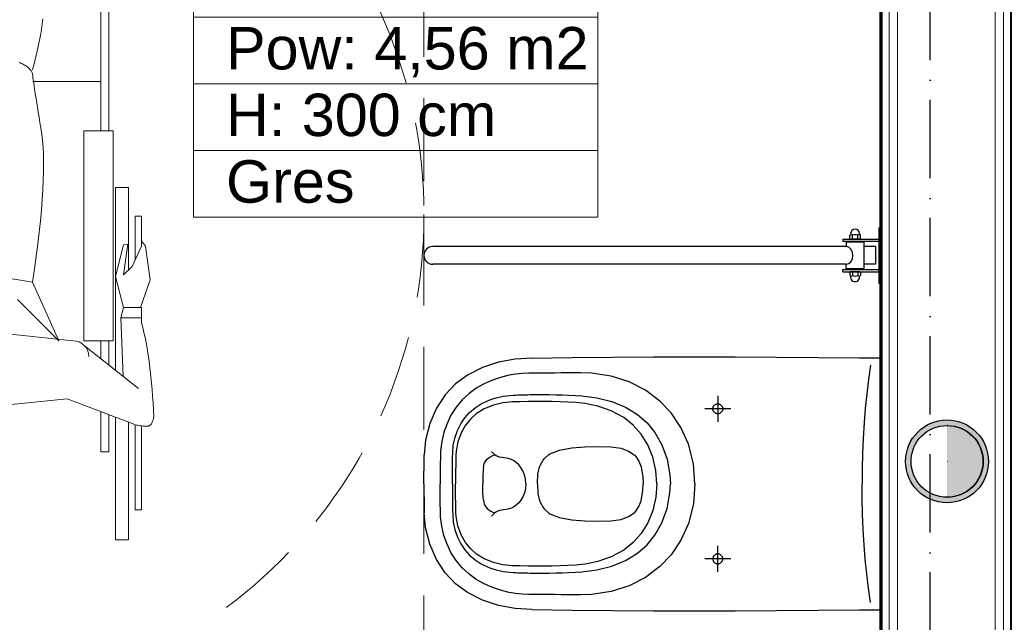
# Model space of a CAD drawing. Header units: metres. Extents: x 5541655 to 5588333, y 5589641 to 5627331.
# Tile 24 of 57: x 5585090 to 5585241, y 5626200 to 5626292. Entities that reach past the tile are written whole.
import ezdxf

# ---------------------------------------------------------------- set-up
doc = ezdxf.new("R2010")
doc.units = ezdxf.units.M
doc.header["$MEASUREMENT"] = 0
doc.linetypes.add('A-1_05$0$DASHED', pattern=[19.05, 12.7, -6.35])
doc.linetypes.add('ACAD_ISO10W100', pattern=[18, 12, -3, 0, -3])
doc.layers.get('0').update_dxf_attribs({"linetype": 'CONTINUOUS', "lineweight": 18})
for name, color, linetype in [('2D- Siatka Modularna', 7, 'ACAD_ISO10W100'), ('Budowlane - Sciany Wew', 7, 'CONTINUOUS'), ('Instalacje - Kanalizacja - Piony', 7, 'CONTINUOUS'), ('wypelnienia wielobokow', 7, 'CONTINUOUS'), ('Wyposazenie Wew - Meble 3D', 7, 'CONTINUOUS'), ('Wyposazenie Wew - Urzadzenia Sanitarne', 6, 'CONTINUOUS'), ('Ściany', 51, 'CONTINUOUS')]:
    doc.layers.add(name, color=color, linetype=linetype)
doc.layers.add('WYMIARY WEW', color=251, linetype='CONTINUOUS', lineweight=13)
doc.styles.add('GENERATED_STYLE_2', font='arial.ttf')

# ---------------------------------------------------------------- blocks, each defined once
blk = doc.blocks.new('inwalida')
at = {"color": 0, "lineweight": 0}
for p, q in [((85.00831, -41.93607), (79.83611, -42.64185)), ((89.22539, -43.39827), (85.00831, -41.93607)), ((97.11376, -42.14979), (96.251, -42.2801)), ((98.00073, -42.02843), (97.11376, -42.14979)), ((98.91195, -41.91604), (98.00073, -42.02843)), ((99.84739, -41.8126), (98.91195, -41.91604)), ((100.80707, -41.71812), (99.84739, -41.8126)), ((101.79096, -41.63258), (100.80707, -41.71812)), ((102.79909, -41.55601), (101.79096, -41.63258)), ((103.83144, -41.48839), (102.79909, -41.55601)), ((104.88803, -41.42973), (103.83144, -41.48839)), ((105.96884, -41.38001), (104.88803, -41.42973)), ((106.12161, -41.41368), (105.96884, -41.38001)), ((106.26574, -41.4492), (106.12161, -41.41368)), ((106.40127, -41.48659), (106.26574, -41.4492)), ((106.52816, -41.52582), (106.40127, -41.48659)), ((106.64644, -41.56693), (106.52816, -41.52582)), ((106.75609, -41.60989), (106.64644, -41.56693)), ((106.85712, -41.65472), (106.75609, -41.60989)), ((106.94953, -41.70139), (106.85712, -41.65472)), ((107.03332, -41.74994), (106.94953, -41.70139)), ((107.10849, -41.80035), (107.03332, -41.74994)), ((107.17504, -41.85262), (107.10849, -41.80035)), ((107.23297, -41.90674), (107.17504, -41.85262)), ((107.28228, -41.96273), (107.23297, -41.90674)), ((107.32297, -42.02058), (107.28228, -41.96273)), ((107.35504, -42.08029), (107.32297, -42.02058)), ((107.37847, -42.14185), (107.35504, -42.08029)), ((107.39574, -42.20868), (107.37847, -42.14185)), ((107.40926, -42.28417), (107.39574, -42.20868)), ((75.22539, -44.25), (75.22539, -43.25)), ((79.83611, -43.25), (75.22539, -43.25)), ((79.83611, -42.64185), (79.01468, -43.25)), ((82.93889, -44.71777), (79.83611, -43.25)), ((89.22539, -43.25), (89.22539, -46.0357)), ((90.81377, -43.25), (89.22539, -43.25)), ((90.81377, -43.25), (90.81377, -46.45)), ((91.58329, -43.25), (90.81377, -43.25)), ((92.30068, -43.06597), (91.58329, -43.25)), ((93.04228, -42.89089), (92.30068, -43.06597)), ((93.80812, -42.72476), (93.04228, -42.89089)), ((94.59818, -42.56758), (93.80812, -42.72476)), ((95.41248, -42.41936), (94.59818, -42.56758)), ((96.251, -42.2801), (95.41248, -42.41936)), ((107.27971, -43.86529), (107.31109, -43.68592)), ((107.31109, -43.68592), (107.33872, -43.51519)), ((107.33872, -43.51519), (107.36261, -43.35314)), ((107.36261, -43.35314), (107.38276, -43.19973)), ((107.38276, -43.19973), (107.39917, -43.05498)), ((107.39917, -43.05498), (107.41183, -42.91889)), ((107.41905, -42.36832), (107.40926, -42.28417)), ((107.41183, -42.91889), (107.42076, -42.79146)), ((107.42508, -42.46111), (107.41905, -42.36832)), ((107.42076, -42.79146), (107.42594, -42.67269)), ((107.42739, -42.56258), (107.42508, -42.46111)), ((107.42594, -42.67269), (107.42739, -42.56258)), ((107.53154, -43.25), (120.22539, -43.25)), ((120.22539, -43.25), (120.22539, -44.25)), ((75.22539, -44.25), (81.95005, -44.25)), ((84.21403, -46.03726), (82.93889, -44.71777)), ((101.63092, -43.74185), (95.09649, -51.97927)), ((103.24591, -54.64807), (107.17831, -44.29502)), ((107.20573, -44.25), (107.2446, -44.05332)), ((120.22539, -44.25), (107.20573, -44.25)), ((107.2446, -44.05332), (107.27971, -43.86529)), ((70.82539, -45.25), (70.82539, -47.25)), ((70.82539, -45.25), (70.82539, -47.25)), ((70.82539, -45.25), (83.45323, -45.25)), ((79.53091, -45.37751), (84.21403, -46.03726)), ((79.63643, -46.03726), (79.53091, -45.37751)), ((84.47926, -47.25), (79.63643, -46.03726)), ((89.22539, -46.03726), (84.47926, -47.25)), ((89.22539, -46.0357), (90.81377, -46.45)), ((99.78439, -46.06962), (90.78329, -46.45)), ((106.81558, -45.25), (124.82539, -45.25)), ((124.82539, -45.25), (124.82539, -47.25)), ((62.17817, -48.25), (25.21537, -48.25)), ((25.21537, -48.25), (48.99845, -48.25)), ((94.32539, -47.59566), (62.17817, -47.59566)), ((62.17817, -47.59566), (62.17817, -52.09566)), ((62.17817, -49.5), (62.17817, -48.25)), ((98.84804, -47.25), (70.82539, -47.25)), ((94.32539, -47.59566), (94.32539, -52.09566)), ((94.32539, -47.59566), (94.32539, -52.09566)), ((94.32539, -47.59566), (94.32539, -51.09566)), ((94.32539, -47.59566), (94.32539, -51.09566)), ((98.05478, -48.25), (94.32539, -48.25)), ((105.67609, -48.25), (111.36345, -48.25)), ((124.82539, -47.25), (106.05592, -47.25)), ((111.36345, -48.25), (111.36345, -49.5)), ((25.21537, -49.5), (62.17817, -49.5)), ((49.09845, -49.5), (25.21537, -49.5)), ((54.61537, -59.91266), (54.61537, -49.5)), ((94.32539, -49.34566), (94.32539, -52.09566)), ((97.0632, -49.5), (94.32539, -49.5)), ((111.36345, -49.5), (105.2013, -49.5)), ((94.32539, -52.09566), (62.17817, -52.09566)), ((94.32539, -53.74185), (92.62539, -69.84748)), ((104.46147, -67.13771), (103.24591, -54.64807)), ((94.32539, -55.94185), (85.32539, -59.94185)), ((94.32539, -55.94185), (88.02833, -62.23891)), ((45.78872, -58.4777), (44.99177, -58.38662)), ((46.63774, -58.59829), (45.78872, -58.4777)), ((47.53883, -58.74841), (46.63774, -58.59829)), ((48.49199, -58.92805), (47.53883, -58.74841)), ((61.72038, -58.66266), (60.85652, -58.81062)), ((62.64522, -58.5246), (61.72038, -58.66266)), ((63.64344, -58.4156), (62.64522, -58.5246)), ((64.71506, -58.33568), (63.64344, -58.4156)), ((65.86008, -58.28481), (64.71506, -58.33568)), ((67.0785, -58.26303), (65.86008, -58.28481)), ((68.37032, -58.2703), (67.0785, -58.26303)), ((69.73554, -58.30665), (68.37032, -58.2703)), ((71.17414, -58.37206), (69.73554, -58.30665)), ((72.68616, -58.46655), (71.17414, -58.37206)), ((74.27157, -58.5901), (72.68616, -58.46655)), ((75.93038, -58.74273), (74.27157, -58.5901)), ((77.66258, -58.92441), (75.93038, -58.74273)), ((49.49723, -59.13722), (48.49199, -58.92805)), ((50.55454, -59.3759), (49.49723, -59.13722)), ((51.66393, -59.64412), (50.55454, -59.3759)), ((52.82539, -59.94185), (51.66393, -59.64412)), ((52.86164, -60.24706), (52.7594, -60.33179)), ((52.96503, -60.17189), (52.86164, -60.24706)), ((53.06954, -60.10624), (52.96503, -60.17189)), ((53.17519, -60.05013), (53.06954, -60.10624)), ((53.28196, -60.00356), (53.17519, -60.05013)), ((53.38987, -59.96653), (53.28196, -60.00356)), ((53.49891, -59.93904), (53.38987, -59.96653)), ((53.60908, -59.92109), (53.49891, -59.93904)), ((53.72038, -59.91266), (53.60908, -59.92109)), ((53.85652, -59.90437), (53.72038, -59.91266)), ((54.04117, -59.88676), (53.85652, -59.90437)), ((54.27433, -59.85984), (54.04117, -59.88676)), ((54.55601, -59.8236), (54.27433, -59.85984)), ((54.88621, -59.77806), (54.55601, -59.8236)), ((55.26492, -59.72321), (54.88621, -59.77806)), ((55.69214, -59.65905), (55.26492, -59.72321)), ((56.16788, -59.58557), (55.69214, -59.65905)), ((56.69214, -59.5028), (56.16788, -59.58557)), ((57.26492, -59.41071), (56.69214, -59.5028)), ((57.88621, -59.30931), (57.26492, -59.41071)), ((58.55601, -59.1986), (57.88621, -59.30931)), ((59.27433, -59.07859), (58.55601, -59.1986)), ((60.04117, -58.94926), (59.27433, -59.07859)), ((60.85652, -58.81062), (60.04117, -58.94926)), ((79.46819, -59.13517), (77.66258, -58.92441)), ((81.34719, -59.37499), (79.46819, -59.13517)), ((83.29959, -59.64389), (81.34719, -59.37499)), ((85.32539, -59.94185), (83.29959, -59.64389)), ((85.32539, -59.94185), (83.32539, -72.44185)), ((51.8293, -61.6694), (51.76289, -61.83248)), ((51.90352, -61.50826), (51.8293, -61.6694)), ((51.98555, -61.34908), (51.90352, -61.50826)), ((52.07539, -61.19185), (51.98555, -61.34908)), ((52.16971, -61.04038), (52.07539, -61.19185)), ((52.26516, -60.89843), (52.16971, -61.04038)), ((52.36175, -60.76603), (52.26516, -60.89843)), ((52.45946, -60.64316), (52.36175, -60.76603)), ((52.55831, -60.52983), (52.45946, -60.64316)), ((52.65829, -60.42604), (52.55831, -60.52983)), ((52.7594, -60.33179), (52.65829, -60.42604)), ((51.76289, -61.83248), (51.7043, -61.99752))]:
    blk.add_line(p, q, dxfattribs=at)
at = {"color": 0, "linetype": 'A-1_05$0$DASHED', "lineweight": 0}
blk.add_lwpolyline([(150, -150), (0, -150), (0, 0), (150, 0)], close=True, dxfattribs=at)
blk.add_circle((75, -75), 75, dxfattribs=at)
at = {"color": 0, "lineweight": 0}
blk.add_arc((96.72539, -53.74185), 2.4, 90, 180, dxfattribs=at)
blk = doc.blocks.new('SC2.0 ustep NP keramag RENOVA')
blk.add_lwpolyline([(-19.3, 0), (19.3, 0)])
for points in [[(-19.28, -53.49, 0), (-19.36, -47.29, 0), (-19.41, -41.13, 0), (-19.44, -34.86, 0), (-19.45, -28.59, 0), (-19.44, -22.33, 0), (-19.42, -16.06, 0), (-19.38, -9.58, 0), (-19.33, -3.33, 0), (-19.3, 0, 0)], [(19.28, -53.49, 0), (19.36, -47.29, 0), (19.41, -41.13, 0), (19.44, -34.86, 0), (19.45, -28.59, 0), (19.44, -22.33, 0), (19.42, -16.06, 0), (19.38, -9.58, 0), (19.33, -3.33, 0), (19.3, 0, 0)], [(-18.16, -1.64, 0), (-15.97, -1.94, 0), (-13.77, -2.2, 0), (-11.55, -2.41, 0), (-9.33, -2.59, 0), (-7, -2.73, 0), (-4.66, -2.83, 0), (-2.33, -2.89, 0), (0, -2.91, 0)], [(18.16, -1.64, 0), (15.97, -1.94, 0), (13.77, -2.2, 0), (11.55, -2.41, 0), (9.33, -2.59, 0), (7, -2.73, 0), (4.66, -2.83, 0), (2.33, -2.89, 0), (0, -2.91, 0)], [(-11.5, -23, 0), (-11.5, -23.5, 0), (-11.5, -24, 0), (-11.5, -24.5, 0), (-11.5, -25, 0), (-11.5, -25.5, 0), (-11.5, -26, 0), (-11.5, -26.5, 0), (-11.5, -27, 0)], [(11.5, -23, 0), (11.5, -23.5, 0), (11.5, -24, 0), (11.5, -24.5, 0), (11.5, -25, 0), (11.5, -25.5, 0), (11.5, -26, 0), (11.5, -26.5, 0), (11.5, -27, 0)], [(-13.5, -25, 0), (-13, -25, 0), (-12.5, -25, 0), (-12, -25, 0), (-11.5, -25, 0), (-11, -25, 0), (-10.5, -25, 0), (-10, -25, 0), (-9.5, -25, 0)], [(-11.5, -25.75, 0), (-11.58, -25.75, 0), (-11.65, -25.75, 0), (-11.72, -25.73, 0), (-11.79, -25.71, 0), (-11.86, -25.68, 0), (-11.92, -25.64, 0), (-11.98, -25.59, 0), (-12.04, -25.54, 0), (-12.09, -25.48, 0), (-12.13, -25.42, 0), (-12.17, -25.35, 0), (-12.2, -25.29, 0), (-12.23, -25.22, 0), (-12.25, -25.14, 0), (-12.26, -25.07, 0), (-12.27, -25, 0), (-12.26, -24.92, 0), (-12.25, -24.85, 0), (-12.23, -24.78, 0), (-12.2, -24.71, 0), (-12.16, -24.65, 0), (-12.07, -24.52, 0), (-11.97, -24.42, 0), (-11.84, -24.33, 0), (-11.78, -24.3, 0), (-11.71, -24.27, 0), (-11.64, -24.25, 0), (-11.57, -24.24, 0), (-11.5, -24.24, 0), (-11.43, -24.24, 0), (-11.36, -24.25, 0), (-11.29, -24.27, 0), (-11.22, -24.3, 0), (-11.16, -24.33, 0), (-11.03, -24.42, 0), (-10.93, -24.52, 0), (-10.84, -24.65, 0), (-10.8, -24.71, 0), (-10.77, -24.78, 0), (-10.75, -24.85, 0), (-10.74, -24.92, 0), (-10.73, -25, 0), (-10.74, -25.07, 0), (-10.75, -25.14, 0), (-10.77, -25.22, 0), (-10.8, -25.29, 0), (-10.83, -25.35, 0), (-10.87, -25.42, 0), (-10.91, -25.48, 0), (-10.96, -25.54, 0), (-11.02, -25.59, 0), (-11.08, -25.64, 0), (-11.14, -25.68, 0), (-11.21, -25.71, 0), (-11.28, -25.73, 0), (-11.35, -25.75, 0), (-11.42, -25.75, 0), (-11.5, -25.75, 0)], [(13.5, -25, 0), (13, -25, 0), (12.5, -25, 0), (12, -25, 0), (11.5, -25, 0), (11, -25, 0), (10.5, -25, 0), (10, -25, 0), (9.5, -25, 0)], [(11.5, -25.75, 0), (11.58, -25.75, 0), (11.65, -25.75, 0), (11.72, -25.73, 0), (11.79, -25.71, 0), (11.86, -25.68, 0), (11.92, -25.64, 0), (11.98, -25.59, 0), (12.04, -25.54, 0), (12.09, -25.48, 0), (12.13, -25.42, 0), (12.17, -25.35, 0), (12.2, -25.29, 0), (12.23, -25.22, 0), (12.25, -25.14, 0), (12.26, -25.07, 0), (12.27, -25, 0), (12.26, -24.92, 0), (12.25, -24.85, 0), (12.23, -24.78, 0), (12.2, -24.71, 0), (12.16, -24.65, 0), (12.07, -24.52, 0), (11.97, -24.42, 0), (11.84, -24.33, 0), (11.78, -24.3, 0), (11.71, -24.27, 0), (11.64, -24.25, 0), (11.57, -24.24, 0), (11.5, -24.24, 0), (11.43, -24.24, 0), (11.36, -24.25, 0), (11.29, -24.27, 0), (11.22, -24.3, 0), (11.16, -24.33, 0), (11.03, -24.42, 0), (10.93, -24.52, 0), (10.84, -24.65, 0), (10.8, -24.71, 0), (10.77, -24.78, 0), (10.75, -24.85, 0), (10.74, -24.92, 0), (10.73, -25, 0), (10.74, -25.07, 0), (10.75, -25.14, 0), (10.77, -25.22, 0), (10.8, -25.29, 0), (10.83, -25.35, 0), (10.87, -25.42, 0), (10.91, -25.48, 0), (10.96, -25.54, 0), (11.02, -25.59, 0), (11.08, -25.64, 0), (11.14, -25.68, 0), (11.21, -25.71, 0), (11.28, -25.73, 0), (11.35, -25.75, 0), (11.42, -25.75, 0), (11.5, -25.75, 0)], [(0, -28.5, 0), (-3.07, -28.75, 0), (-6.06, -29.51, 0), (-8.62, -30.66, 0), (-10.88, -32.16, 0), (-12.69, -33.87, 0), (-14.34, -36.07, 0), (-15.63, -38.58, 0), (-16.51, -41.36, 0), (-16.97, -44.35, 0), (-17.02, -46.01, 0)], [(0, -28.5, 0), (3.07, -28.75, 0), (6.06, -29.51, 0), (8.62, -30.66, 0), (10.88, -32.16, 0), (12.69, -33.87, 0), (14.34, -36.07, 0), (15.63, -38.58, 0), (16.51, -41.36, 0), (16.97, -44.35, 0), (17.02, -46.01, 0)], [(-13.47, -45.79, 0), (-13.2, -43.54, 0), (-12.62, -41.23, 0), (-11.75, -39.15, 0), (-10.6, -37.28, 0), (-9.34, -35.84, 0), (-7.87, -34.64, 0), (-5.96, -33.56, 0), (-3.8, -32.77, 0), (-1.4, -32.34, 0), (0, -32.27, 0)], [(13.47, -45.79, 0), (13.2, -43.54, 0), (12.62, -41.23, 0), (11.75, -39.15, 0), (10.6, -37.28, 0), (9.34, -35.84, 0), (7.87, -34.64, 0), (5.96, -33.56, 0), (3.8, -32.77, 0), (1.4, -32.34, 0), (0, -32.27, 0)], [(0, -34.33, 0), (-2.06, -34.48, 0), (-4.07, -34.95, 0), (-5.98, -35.74, 0), (-7.62, -36.75, 0), (-8.97, -37.95, 0), (-10.15, -39.42, 0), (-11.2, -41.35, 0), (-11.9, -43.36, 0), (-12.31, -45.34, 0), (-12.45, -46.74, 0)], [(0, -34.33, 0), (2.06, -34.48, 0), (4.07, -34.95, 0), (5.98, -35.74, 0), (7.62, -36.75, 0), (8.97, -37.95, 0), (10.15, -39.42, 0), (11.2, -41.35, 0), (11.9, -43.36, 0), (12.31, -45.34, 0), (12.45, -46.74, 0)], [(0, -52.63, 0), (-1.48, -52.55, 0), (-2.61, -52.32, 0), (-2.83, -52.23, 0), (-3.63, -51.75, 0), (-3.81, -51.59, 0), (-4.48, -50.86, 0), (-4.58, -50.72, 0), (-5.15, -49.24, 0), (-5.52, -47.37, 0), (-5.68, -45.36, 0), (-5.73, -43.36, 0), (-5.68, -41.38, 0), (-5.45, -39.79, 0), (-5.03, -38.7, 0), (-4.46, -37.8, 0), (-4.37, -37.69, 0), (-4.21, -37.56, 0), (-3.48, -37.08, 0), (-2.59, -36.72, 0), (-1.02, -36.48, 0), (0, -36.45, 0)], [(0, -52.63, 0), (1.48, -52.55, 0), (2.61, -52.32, 0), (2.83, -52.23, 0), (3.63, -51.75, 0), (3.81, -51.59, 0), (4.48, -50.86, 0), (4.58, -50.72, 0), (5.15, -49.24, 0), (5.52, -47.37, 0), (5.68, -45.36, 0), (5.73, -43.36, 0), (5.68, -41.38, 0), (5.45, -39.79, 0), (5.03, -38.7, 0), (4.46, -37.8, 0), (4.37, -37.69, 0), (4.21, -37.56, 0), (3.48, -37.08, 0), (2.59, -36.72, 0), (1.02, -36.48, 0), (0, -36.45, 0)], [(-17.02, -46.01, 0), (-17.01, -47, 0), (-17, -47.99, 0), (-16.99, -48.99, 0), (-16.98, -49.98, 0), (-16.97, -50.97, 0), (-16.96, -51.97, 0), (-16.95, -52.96, 0), (-16.94, -53.95, 0)], [(-13.67, -53.81, 0), (-13.68, -52.81, 0), (-13.68, -51.82, 0), (-13.67, -50.83, 0), (-13.65, -49.83, 0), (-13.62, -48.82, 0), (-13.58, -47.81, 0), (-13.53, -46.8, 0), (-13.47, -45.79, 0)], [(-12.45, -46.74, 0), (-12.51, -47.95, 0), (-12.56, -49.17, 0), (-12.6, -50.39, 0), (-12.62, -51.6, 0), (-12.62, -52.82, 0), (-12.61, -54.03, 0), (-12.58, -55.25, 0), (-12.54, -56.46, 0)], [(12.45, -46.74, 0), (12.51, -47.95, 0), (12.56, -49.17, 0), (12.6, -50.39, 0), (12.62, -51.6, 0), (12.62, -52.82, 0), (12.61, -54.03, 0), (12.58, -55.25, 0), (12.54, -56.46, 0)], [(13.67, -53.81, 0), (13.68, -52.81, 0), (13.68, -51.82, 0), (13.67, -50.83, 0), (13.65, -49.83, 0), (13.62, -48.82, 0), (13.58, -47.81, 0), (13.53, -46.8, 0), (13.47, -45.79, 0)], [(17.02, -46.01, 0), (17.01, -47, 0), (17, -47.99, 0), (16.99, -48.99, 0), (16.98, -49.98, 0), (16.97, -50.97, 0), (16.96, -51.97, 0), (16.95, -52.96, 0), (16.94, -53.95, 0)], [(-19.28, -53.49, 0), (-19.1, -56.04, 0), (-18.62, -58.6, 0), (-17.83, -61.05, 0), (-16.67, -63.32, 0), (-15.3, -65.16, 0), (-13.63, -66.74, 0), (-11.57, -68.1, 0), (-9.23, -69.12, 0), (-6.68, -69.76, 0), (-4.46, -69.96, 0)], [(-16.94, -53.95, 0), (-16.9, -54.97, 0), (-16.8, -55.97, 0), (-16.63, -56.94, 0), (-16.4, -57.92, 0), (-16.1, -58.91, 0), (-15.74, -59.87, 0), (-15.32, -60.79, 0), (-14.86, -61.66, 0), (-14.64, -62, 0)], [(-13.59, -56.31, 0), (-13.6, -55.99, 0), (-13.62, -55.68, 0), (-13.63, -55.37, 0), (-13.64, -55.06, 0), (-13.65, -54.75, 0), (-13.66, -54.43, 0), (-13.66, -54.12, 0), (-13.67, -53.81, 0)], [(19.28, -53.49, 0), (19.1, -56.04, 0), (18.62, -58.6, 0), (17.83, -61.05, 0), (16.67, -63.32, 0), (15.3, -65.16, 0), (13.63, -66.74, 0), (11.57, -68.1, 0), (9.23, -69.12, 0), (6.68, -69.76, 0), (4.46, -69.96, 0)], [(13.59, -56.31, 0), (13.6, -55.99, 0), (13.62, -55.68, 0), (13.63, -55.37, 0), (13.64, -55.06, 0), (13.65, -54.75, 0), (13.66, -54.43, 0), (13.66, -54.12, 0), (13.67, -53.81, 0)], [(16.94, -53.95, 0), (16.9, -54.97, 0), (16.8, -55.97, 0), (16.63, -56.94, 0), (16.4, -57.92, 0), (16.1, -58.91, 0), (15.74, -59.87, 0), (15.32, -60.79, 0), (14.86, -61.66, 0), (14.64, -62, 0)], [(0, -54.39, 0), (-0.74, -54.44, 0), (-1.4, -54.6, 0), (-1.99, -54.84, 0), (-2.5, -55.15, 0), (-2.93, -55.5, 0), (-3.29, -55.9, 0), (-3.56, -56.31, 0), (-3.76, -56.73, 0), (-3.89, -57.13, 0), (-4.04, -58.09, 0), (-4.11, -58.45, 0), (-4.24, -58.8, 0), (-4.33, -58.98, 0), (-4.45, -59.15, 0), (-4.59, -59.32, 0), (-4.76, -59.48, 0), (-4.97, -59.65, 0)], [(0, -54.39, 0), (0.74, -54.44, 0), (1.4, -54.6, 0), (1.99, -54.84, 0), (2.5, -55.15, 0), (2.93, -55.5, 0), (3.29, -55.9, 0), (3.56, -56.31, 0), (3.76, -56.73, 0), (3.89, -57.13, 0), (4.04, -58.09, 0), (4.11, -58.45, 0), (4.24, -58.8, 0), (4.33, -58.98, 0), (4.45, -59.15, 0), (4.59, -59.32, 0), (4.76, -59.48, 0), (4.97, -59.65, 0)], [(-12.66, -60.4, 0), (-12.86, -59.92, 0), (-13.03, -59.44, 0), (-13.17, -58.97, 0), (-13.29, -58.48, 0), (-13.41, -57.9, 0), (-13.5, -57.37, 0), (-13.55, -56.84, 0), (-13.59, -56.31, 0)], [(-12.54, -56.46, 0), (-12.39, -57.95, 0), (-12.04, -59.38, 0), (-11.47, -60.78, 0), (-10.76, -61.94, 0), (-9.98, -62.83, 0), (-9.01, -63.64, 0), (-7.82, -64.32, 0), (-6.46, -64.81, 0), (-4.99, -65.08, 0), (-4.39, -65.11, 0)], [(12.54, -56.46, 0), (12.39, -57.95, 0), (12.04, -59.38, 0), (11.47, -60.78, 0), (10.76, -61.94, 0), (9.98, -62.83, 0), (9.01, -63.64, 0), (7.82, -64.32, 0), (6.46, -64.81, 0), (4.99, -65.08, 0), (4.39, -65.11, 0)], [(12.66, -60.4, 0), (12.86, -59.92, 0), (13.03, -59.44, 0), (13.17, -58.97, 0), (13.29, -58.48, 0), (13.41, -57.9, 0), (13.5, -57.37, 0), (13.55, -56.84, 0), (13.59, -56.31, 0)], [(-2.46, -60.91, 0), (-2.86, -60.84, 0), (-3.04, -60.79, 0), (-3.21, -60.72, 0), (-3.37, -60.64, 0), (-3.52, -60.55, 0), (-3.78, -60.33, 0), (-4, -60.07, 0), (-4.18, -59.78, 0), (-4.33, -59.47, 0), (-4.45, -59.15, 0)], [(2.46, -60.91, 0), (2.86, -60.84, 0), (3.04, -60.79, 0), (3.21, -60.72, 0), (3.37, -60.64, 0), (3.52, -60.55, 0), (3.78, -60.33, 0), (4, -60.07, 0), (4.18, -59.78, 0), (4.33, -59.47, 0), (4.45, -59.15, 0)], [(-4.75, -65.6, 0), (-5.89, -65.51, 0), (-7.02, -65.27, 0), (-8.16, -64.88, 0), (-9.19, -64.37, 0), (-10.1, -63.76, 0), (-10.93, -63.02, 0), (-11.66, -62.16, 0), (-12.25, -61.23, 0), (-12.66, -60.4, 0)], [(-2.46, -60.91, 0), (-2.15, -60.94, 0), (-1.84, -60.96, 0), (-1.53, -60.97, 0), (-1.2, -60.99, 0), (-0.83, -61, 0), (-0.46, -61, 0), (-0.09, -61.01, 0), (0, -61.01, 0)], [(2.46, -60.91, 0), (2.15, -60.94, 0), (1.84, -60.96, 0), (1.53, -60.97, 0), (1.2, -60.99, 0), (0.83, -61, 0), (0.46, -61, 0), (0.09, -61.01, 0), (0, -61.01, 0)], [(4.75, -65.6, 0), (5.89, -65.51, 0), (7.02, -65.27, 0), (8.16, -64.88, 0), (9.19, -64.37, 0), (10.1, -63.76, 0), (10.93, -63.02, 0), (11.66, -62.16, 0), (12.25, -61.23, 0), (12.66, -60.4, 0)], [(-14.64, -62, 0), (-13.81, -63.14, 0), (-12.85, -64.17, 0), (-11.77, -65.07, 0), (-10.51, -65.87, 0), (-9.27, -66.47, 0), (-7.9, -66.95, 0), (-6.48, -67.28, 0), (-5.05, -67.45, 0), (-4.36, -67.48, 0)], [(14.64, -62, 0), (13.81, -63.14, 0), (12.85, -64.17, 0), (11.77, -65.07, 0), (10.51, -65.87, 0), (9.27, -66.47, 0), (7.9, -66.95, 0), (6.48, -67.28, 0), (5.05, -67.45, 0), (4.36, -67.48, 0)], [(0, -65.65, 0), (-0.58, -65.65, 0), (-1.17, -65.65, 0), (-1.75, -65.64, 0), (-2.34, -65.64, 0), (-2.92, -65.63, 0), (-3.51, -65.62, 0), (-4.09, -65.61, 0), (-4.68, -65.6, 0)], [(-4.39, -65.11, 0), (-3.84, -65.12, 0), (-3.29, -65.13, 0), (-2.74, -65.14, 0), (-2.19, -65.15, 0), (-1.65, -65.15, 0), (-1.1, -65.16, 0), (-0.55, -65.16, 0), (0, -65.16, 0)], [(4.39, -65.11, 0), (3.84, -65.12, 0), (3.29, -65.13, 0), (2.74, -65.14, 0), (2.19, -65.15, 0), (1.65, -65.15, 0), (1.1, -65.16, 0), (0.55, -65.16, 0), (0, -65.16, 0)], [(0, -65.65, 0), (0.58, -65.65, 0), (1.17, -65.65, 0), (1.75, -65.64, 0), (2.34, -65.64, 0), (2.92, -65.63, 0), (3.51, -65.62, 0), (4.09, -65.61, 0), (4.68, -65.6, 0)], [(-4.36, -67.48, 0), (-3.82, -67.49, 0), (-3.27, -67.5, 0), (-2.73, -67.51, 0), (-2.18, -67.51, 0), (-1.64, -67.52, 0), (-1.09, -67.52, 0), (-0.55, -67.52, 0), (0, -67.53, 0)], [(4.36, -67.48, 0), (3.82, -67.49, 0), (3.27, -67.5, 0), (2.73, -67.51, 0), (2.18, -67.51, 0), (1.64, -67.52, 0), (1.09, -67.52, 0), (0.55, -67.52, 0), (0, -67.53, 0)], [(0, -70, 0), (-0.56, -70, 0), (-1.12, -70, 0), (-1.67, -70, 0), (-2.23, -69.99, 0), (-2.79, -69.99, 0), (-3.35, -69.98, 0), (-3.9, -69.97, 0), (-4.46, -69.96, 0)], [(0, -70, 0), (0.56, -70, 0), (1.12, -70, 0), (1.67, -70, 0), (2.23, -69.99, 0), (2.79, -69.99, 0), (3.35, -69.98, 0), (3.9, -69.97, 0), (4.46, -69.96, 0)]]:
    blk.add_polyline3d(points)
blk = doc.blocks.new('pochwyt dla inwalidy 70')
at = {"layer": 'Wyposazenie Wew - Meble 3D'}
for p, q in [((0.01, 70.02), (8.47, 70.02)), ((0.01, 69.68), (0.01, 70.02)), ((0.01, 69.68), (8.47, 69.68)), ((1.75, 64.19), (1.75, 69.68)), ((2.08, 64.19), (2.08, 69.68)), ((6.39, 64.19), (6.39, 69.68)), ((6.73, 64.19), (6.73, 69.68)), ((8.47, 69.68), (8.47, 70.02)), ((2.88, 69.19), (2.88, 67.4)), ((2.88, 69.19), (5.59, 69.19)), ((5.58, 69.19), (5.59, 67.4)), ((0.9, 66.72), (1.08, 66.72)), ((1.68, 66.85), (1.14, 66.85)), ((1.68, 66.45), (1.14, 66.45)), ((1.75, 65.16), (1.75, 66.93)), ((1.75, 66.65), (1.75, 65.44)), ((2.08, 67.31), (2.21, 67.31)), ((2.21, 67.4), (6.27, 67.4)), ((2.21, 67.4), (2.21, 64.69)), ((6.27, 67.4), (6.27, 64.69)), ((6.39, 67.31), (6.27, 67.31)), ((6.73, 65.16), (6.73, 66.93)), ((6.73, 66.65), (6.73, 65.44)), ((6.8, 66.85), (7.34, 66.85)), ((6.8, 66.45), (7.34, 66.45)), ((7.58, 66.72), (7.4, 66.72)), ((0.9, 65.37), (1.08, 65.37)), ((1.68, 65.64), (1.14, 65.64)), ((1.68, 65.24), (1.14, 65.24)), ((2.99, 65.08), (2.89, 64.69)), ((3.28, 65.41), (2.99, 65.08)), ((3.72, 65.63), (3.28, 65.41)), ((4.24, 65.71), (3.72, 65.63)), ((4.76, 65.63), (4.24, 65.71)), ((5.2, 65.41), (4.76, 65.63)), ((5.49, 65.08), (5.2, 65.41)), ((5.59, 64.69), (5.49, 65.08)), ((6.8, 65.64), (7.34, 65.64)), ((6.8, 65.24), (7.34, 65.24)), ((7.58, 65.37), (7.4, 65.37)), ((1.75, 64.19), (2.08, 64.19)), ((2.08, 64.78), (2.21, 64.78)), ((2.21, 64.69), (2.89, 64.69)), ((2.89, 64.69), (2.89, 1.35)), ((5.59, 64.69), (5.59, 1.35)), ((6.27, 64.69), (5.59, 64.69)), ((6.39, 64.78), (6.27, 64.78)), ((6.73, 64.19), (6.39, 64.19))]:
    blk.add_line(p, q, dxfattribs=at)
for centre, radius, start, end in [((0.9, 66.04), 0.676, 90, 270), ((1.4, 66.65), 0.327, 142.1208, 217.8792), ((2.27, 66.04), 1.2, 160.5286, 199.4714), ((1.42, 66.65), 0.327, 322.1208, 37.8792), ((0.54, 66.04), 1.2, 340.5286, 19.4714), ((7.06, 66.65), 0.327, 142.1208, 217.8792), ((7.94, 66.04), 1.2, 160.5286, 199.4714), ((7.08, 66.65), 0.327, 322.1208, 37.8792), ((6.2, 66.04), 1.2, 340.5286, 19.4714), ((7.58, 66.04), 0.676, 270, 90), ((1.4, 65.44), 0.327, 142.1208, 217.8792), ((1.42, 65.44), 0.327, 322.1208, 37.8792), ((7.06, 65.44), 0.327, 142.1208, 217.8792), ((7.08, 65.44), 0.327, 322.1208, 37.8792), ((4.24, 1.35), 1.35, 180, 0)]:
    blk.add_arc(centre, radius, start, end, dxfattribs=at)
blk = doc.blocks.new('Pipe Straight 13_6')
at = {"layer": 'wypelnienia wielobokow', "linetype": 'Continuous'}
h = blk.add_hatch(color=256, dxfattribs=at)
h.paths.add_polyline_path([(-6.35, 0), (-6.35, 0, 1), (6.35, 0), (6.35, 0, 1)], flags=0)
h.paths.add_polyline_path([(0, -5.5, -1), (0, 5.5, -1)], flags=0)
for points in [[(5.5, 0.05, 1), (-5.5, 0.05)], [(-5.5, 0.05), (5.5, 0.05), (5.5, 0), (-5.5, 0)]]:
    blk.add_hatch(color=256, dxfattribs=at).paths.add_polyline_path(points, flags=0)
at = {"layer": 'Instalacje - Kanalizacja - Piony'}
for p, q in [((-6.35, 0), (-6.35, 0)), ((-5.5, 0), (-5.5, 0.05)), ((0, 0.05), (0, 0)), ((5.5, 0.05), (5.5, 0)), ((6.35, 0), (6.35, 0))]:
    blk.add_line(p, q, dxfattribs=at)
for centre, radius, start, end in [((0, 0), 6.35, 0, 180), ((0, 0), 6.35, 0, 180), ((0, 0.05), 5.5, 0, 180), ((0, 0), 5.5, 90, 270), ((0, 0), 5.5, 90, 270), ((0, 0), 5.5, 270, 90), ((0, 0), 5.5, 270, 90), ((0, 0), 6.35, 180, 0)]:
    blk.add_arc(centre, radius, start, end, dxfattribs=at)

msp = doc.modelspace()

# ---------------------------------------------------------------- linework, layer by layer
at = {"linetype": 'Continuous'}
msp.add_lwpolyline([(5585117, 5626312.67), (5585117, 5626261.6), (5585178.95, 5626261.6), (5585178.95, 5626312.67), (5585117, 5626312.67), (5585117, 5626271.81), (5585178.95, 5626271.81), (5585178.95, 5626302.45), (5585117, 5626302.45), (5585117, 5626282.03), (5585178.95, 5626282.03), (5585178.95, 5626292.24), (5585117, 5626292.24)], dxfattribs=at)
at = {"layer": '2D- Siatka Modularna', "lineweight": 25}
msp.add_line((5585229.82, 5624710.99), (5585229.82, 5627132.53), dxfattribs=at)
at = {"layer": 'Budowlane - Sciany Wew', "color": 251, "linetype": 'Continuous', "lineweight": 20}
for points in [[(5585044.55, 5626012.75), (5585044.55, 5626017.75), (5584999.82, 5626017.75), (5584999.82, 5626170.25), (5585024.82, 5626170.25), (5585024.82, 5626175.25), (5584999.82, 5626175.25), (5584999.82, 5626395.25), (5585224.82, 5626395.25), (5585224.82, 5626175.25), (5585129.82, 5626175.25), (5585129.82, 5626170.25), (5585244.82, 5626170.25), (5585244.82, 5626175.25), (5585239.82, 5626175.25), (5585239.82, 5626395.2), (5585421.37, 5626395.2), (5585421.37, 5626175.25), (5585349.82, 5626175.25), (5585349.82, 5626170.25), (5585444.37, 5626170.2), (5585444.37, 5626017.75), (5585159.55, 5626017.75), (5585159.55, 5626012.75)], [(5585045.8, 5626011.5), (5585045.8, 5626019), (5585001.07, 5626019), (5585001.07, 5626169), (5585026.07, 5626169), (5585026.07, 5626176.5), (5585001.07, 5626176.5), (5585001.07, 5626394), (5585223.57, 5626394), (5585223.57, 5626176.5), (5585128.57, 5626176.5), (5585128.57, 5626169), (5585246.07, 5626169), (5585246.07, 5626176.5), (5585241.07, 5626176.5), (5585241.07, 5626393.95), (5585420.12, 5626393.95), (5585420.12, 5626176.5), (5585348.57, 5626176.5), (5585348.57, 5626169), (5585443.12, 5626168.95), (5585443.12, 5626019), (5585158.3, 5626019), (5585158.3, 5626011.5)]]:
    msp.add_lwpolyline(points, dxfattribs=at)
at = {"layer": 'Ściany', "color": 0, "const_width": 0.5}
msp.add_lwpolyline([(5585047.05, 5626010.25), (5585047.05, 5626020.25), (5585002.32, 5626020.25), (5585002.32, 5626167.75), (5585027.32, 5626167.75), (5585027.32, 5626177.75), (5585002.32, 5626177.75), (5585002.32, 5626392.75), (5585222.32, 5626392.75), (5585222.32, 5626177.75), (5585127.32, 5626177.75), (5585127.32, 5626167.75), (5585247.32, 5626167.75), (5585247.32, 5626177.75), (5585242.32, 5626177.75), (5585242.32, 5626392.7), (5585418.87, 5626392.7), (5585418.87, 5626177.75), (5585347.32, 5626177.75), (5585347.32, 5626167.75), (5585441.87, 5626167.7), (5585441.87, 5626020.25), (5585157.05, 5626020.25), (5585157.05, 5626010.25)], dxfattribs=at)

# ---------------------------------------------------------------- block references
at = {"layer": 'Instalacje - Kanalizacja - Piony', "xscale": -1, "zscale": 100, "rotation": 269.9999999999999}
msp.add_blockref('Pipe Straight 13_6', (5585232.42, 5626224.19), dxfattribs=at)
at = {"layer": 'WYMIARY WEW', "rotation": 270}
msp.add_blockref('inwalida', (5585152.32, 5626337), dxfattribs=at)
at = {"layer": 'Wyposazenie Wew - Urzadzenia Sanitarne', "zscale": 100, "rotation": 270}
msp.add_blockref('pochwyt dla inwalidy 70', (5585152.3, 5626259.99), dxfattribs=at)
at = {"layer": 'Wyposazenie Wew - Urzadzenia Sanitarne', "rotation": 270}
msp.add_blockref('SC2.0 ustep NP keramag RENOVA', (5585222.32, 5626220.75), dxfattribs=at)

# ---------------------------------------------------------------- texts
at = {"linetype": 'Continuous', "char_height": 6.5, "attachment_point": 1, "style": 'GENERATED_STYLE_2'}
for s, insert in [('Pow: 4,56 m2', (5585122, 5626290.75)), ('{H: 300 cm}', (5585122, 5626280.54)), ('{Gres}', (5585122, 5626270.33))]:
    msp.add_mtext(s, dxfattribs=dict(at, insert=insert))

doc.saveas('drawing.dxf')
